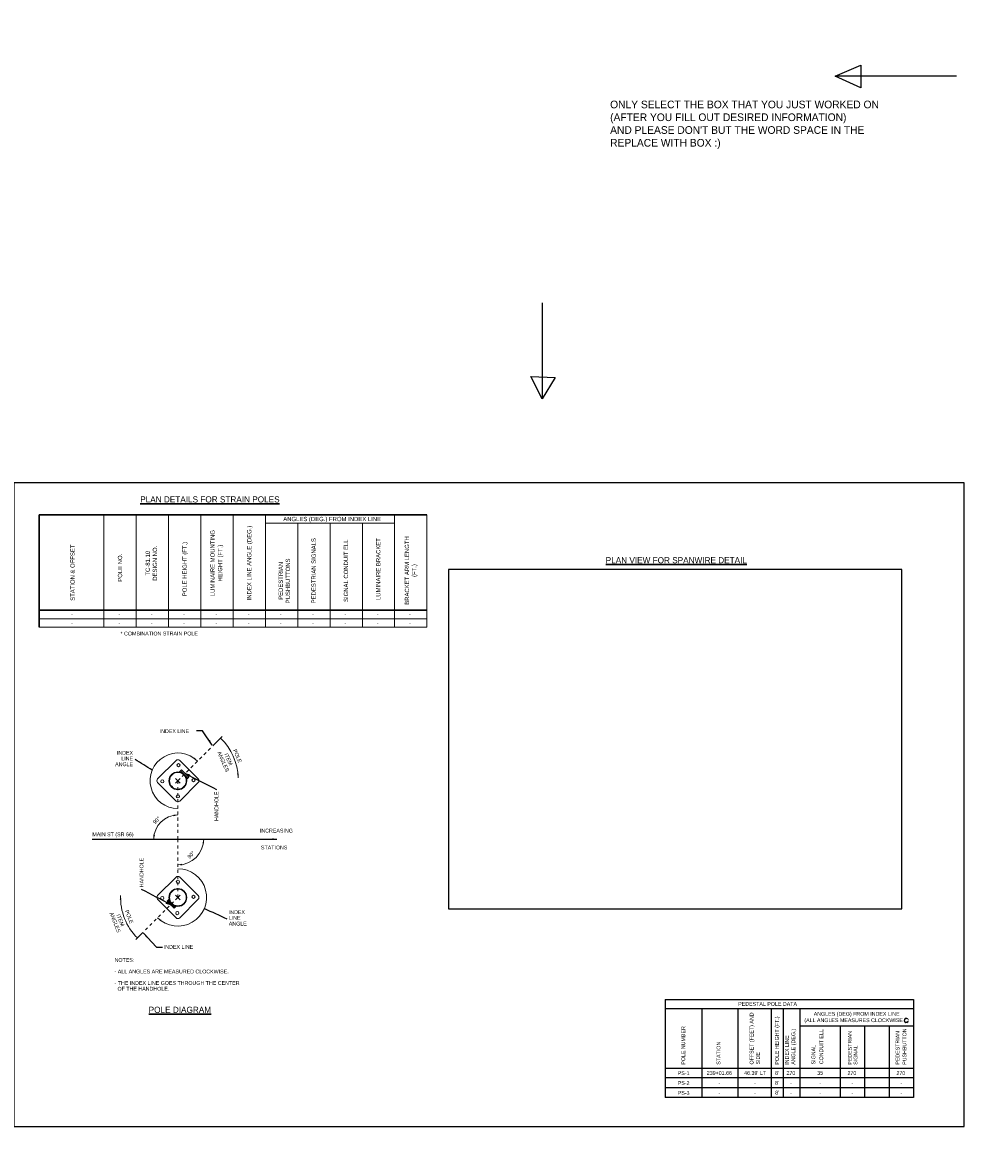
# Model space of a CAD drawing. Header units: feet. Extents: x -492 to 175132, y -198 to 327853.
# Tile 11 of 25: x 63 to 95, y -113 to -76. Entities that reach past the tile are written whole.
import ezdxf
from ezdxf.enums import TextEntityAlignment as Align

# ---------------------------------------------------------------- set-up
doc = ezdxf.new("R2010")
doc.units = ezdxf.units.FT
doc.header["$MEASUREMENT"] = 0
doc.linetypes.add('DGN Style 4', pattern=[0.027369, 0.013684, -0.006842, 0, -0.006842])
for name, color, linetype in [('BORDER', 7, 'Continuous'), ('SH_Data', 7, 'Continuous'), ('SH_Text', 9, 'Continuous'), ('ST_Text', 9, 'Continuous'), ('TEXT', 7, 'Continuous'), ('TEXT-DED', 10, 'Continuous')]:
    doc.layers.add(name, color=color, linetype=linetype)
for name, color, linetype, plot in [('COLUMNS', 6, 'Continuous', False), ('SURVEY NOTES', 10, 'Continuous', False), ('VIEWPORT', 232, 'Continuous', False)]:
    doc.layers.add(name, color=color, linetype=linetype, plot=plot)
doc.styles.add('Slanted Normal (0.14) Font 31', font='ISO_FONTRIGHT.shx', dxfattribs={"height": 0.14})
doc.styles.add('Slanted-Normal', font='font31.shx', dxfattribs={"height": 0.14})
doc.styles.add('Slanted-Normal LS 0.50', font='ISO_FONTRIGHT.shx', dxfattribs={"height": 0.14})
doc.styles.get("Standard").update_dxf_attribs({"font": 'font31.shx'})
doc.styles.add('Style-ISO_FONTRIGHT', font='ISO_FONTRIGHT.shx')
doc.dimstyles.new('COEC', dxfattribs={"dimscale": 13.9, "dimtxt": 0.18, "dimasz": 0.18, "dimexe": 0.18, "dimexo": 0.0625, "dimgap": 0.09, "dimtad": 1, "dimzin": 0, "dimdsep": 46, "dimtxsty": 'Standard', "dimcen": 0.09, "dimclrd": 256, "dimclre": 256, "dimclrt": 256, "dimaunit": 1, "dimadec": 4, "dimazin": 0, "dimtfac": 1, "dimtofl": 0, "dimtmove": 0, "dimatfit": 3, "dimfxl": 1, "dimtolj": 1, "dimtzin": 0, "dimlwd": -1, "dimlwe": -1, "dimarcsym": 0})
doc.dimstyles.new('Dec-0  Slanted', dxfattribs={"dimtxt": 0.14, "dimasz": 0.14, "dimexe": 0.07, "dimexo": 0.07, "dimgap": 0.07, "dimtad": 1, "dimdec": 0, "dimzin": 3, "dimdsep": 46, "dimtxsty": 'Slanted-Normal', "dimblk": 'Dim1', "dimcen": 0, "dimclrd": 95, "dimclre": 95, "dimclrt": 7, "dimaunit": 1, "dimadec": 5, "dimazin": 3, "dimtfac": 1, "dimtdec": 0, "dimtmove": 1, "dimatfit": 0, "dimldrblk": 'Dim1', "dimfxl": 1, "dimtolj": 1, "dimtzin": 0, "dimlwd": -1, "dimlwe": -1, "dimarcsym": 0})
doc.dimstyles.get("Standard").update_dxf_attribs({"dimtxt": 0.18, "dimasz": 0.18, "dimexe": 0.18, "dimexo": 0.0625, "dimgap": 0.09, "dimtad": 0, "dimtih": 1, "dimtoh": 1, "dimdec": 4, "dimzin": 0, "dimdsep": 46, "dimtxsty": 'Standard', "dimcen": 0.09, "dimadec": 0, "dimazin": 0, "dimtfac": 1, "dimtdec": 4, "dimtofl": 0, "dimtmove": 0, "dimatfit": 3, "dimfxl": 1, "dimtolj": 1, "dimtzin": 0, "dimarcsym": 0})

# ---------------------------------------------------------------- blocks, each defined once
blk = doc.blocks.new('*D1099')
at = {"layer": 'Defpoints', "color": 0, "transparency": 16777216}
for p in [(87.402, -118.52), (88.583, -118.52), (90.066, -118.52), (88.265, -119.072), (88.583, -121.396)]:
    blk.add_point(p, dxfattribs=at)
at = {"layer": 'TEXT-DED', "color": 0, "lineweight": -2, "transparency": 16777216}
blk.add_arc((88.583, -118.52), 0.636, 191.2725, 258.7275, dxfattribs=at)
at = {"layer": 'TEXT-DED', "color": 0, "transparency": 16777216}
for points in [[(87.938, -118.647), (87.979, -118.643), (87.946, -118.52)], [(88.46, -119.124), (88.456, -119.165), (88.583, -119.157)]]:
    blk.add_solid(points, dxfattribs=at)
blk = doc.blocks.new('*U1394')
at = {"layer": 'SH_Text', "color": 9, "linetype": 'Continuous', "lineweight": 0}
blk.add_arc((1.61, 0.629), 1.87, 178.0146, 225.0022, dxfattribs=at)
at = {"layer": 'SH_Text', "color": 4, "linetype": 'Continuous', "lineweight": 0, "extrusion": (0, 0, -1)}
blk.add_solid([(0.287, 0.554), (0.26, 0.694), (0.231, 0.554)], dxfattribs=at)
blk = doc.blocks.new('*U1393')
at = {"layer": 'SH_Text', "color": 9, "linetype": 'Continuous', "lineweight": 0}
blk.add_line((0.379, -0.486), (0.146, -0.718), dxfattribs=at)
at = {"layer": 'SH_Text', "color": 4, "linetype": 'Continuous', "lineweight": 0}
blk.add_blockref('*U1394', (-0.092, 0.025), dxfattribs=at)
blk = doc.blocks.new('Dim1')
h = blk.add_hatch(color=4)
h.dxf.hatch_style = 1
h.paths.add_polyline_path([(0, 0), (-1, -0.2), (-1, 0.2)])
at = {"color": 4}
blk.add_lwpolyline([(0, 0), (-1, -0.2), (-1, 0.2), (0, 0)], dxfattribs=at)
blk = doc.blocks.new('TerminatorDot')
at = {"color": 0, "linetype": 'ByBlock', "lineweight": -2}
blk.add_line((0, 0), (-1, 0), dxfattribs=at)
at = {"color": 0, "linetype": 'ByBlock', "lineweight": -2, "const_width": 0.5}
blk.add_lwpolyline([(-0.0625, 0, 1), (0.0625, 0, 1)], format="xyb", close=True, dxfattribs=at)

msp = doc.modelspace()

# ---------------------------------------------------------------- hatches: boundary and pattern name
at = {"layer": 'SH_Text', "linetype": 'Continuous', "lineweight": 0}
h = msp.add_hatch(color=1, dxfattribs=at)
edge = h.paths.add_edge_path()
edge.add_arc((67.65298, -100.68809), 0.02083, 0, 360)
h = msp.add_hatch(color=1, dxfattribs=at)
edge = h.paths.add_edge_path()
edge.add_arc((69.35601, -105.20097), 0.02083, 0, 360)

# ---------------------------------------------------------------- linework, layer by layer
at = {"layer": 'SH_Data', "color": 2, "linetype": 'DGN Style 4', "lineweight": 0}
for p, q in [((68.49043, -101.03496), (69.58001, -99.94529)), ((68.49043, -102.93871), (68.49043, -101.03496)), ((68.49043, -104.84246), (68.49043, -102.93871)), ((68.49043, -104.84246), (67.40085, -105.93212))]:
    msp.add_line(p, q, dxfattribs=at)
at = {"layer": 'SH_Data', "color": 2, "linetype": 'Continuous', "lineweight": 0}
for p, q in [((68.43151, -100.37196), (67.82743, -100.97604)), ((69.15343, -100.97604), (68.54935, -100.37196)), ((68.60826, -100.68146), (68.54185, -100.74787)), ((68.81451, -100.94662), (68.57885, -100.71087)), ((68.84401, -100.91712), (68.60826, -100.68146)), ((68.43151, -101.69787), (67.82743, -101.09387)), ((69.15343, -101.09387), (68.54935, -101.69787)), ((68.84401, -100.91712), (68.77751, -100.98362)), ((67.82743, -104.78354), (68.43151, -104.17954)), ((68.54935, -104.17954), (69.15343, -104.78354)), ((67.82743, -104.90137), (68.43151, -105.50546)), ((68.13685, -104.96029), (68.20335, -104.89379)), ((68.13685, -104.96029), (68.3726, -105.19596)), ((68.16635, -104.93079), (68.40201, -105.16654)), ((68.3726, -105.19596), (68.43901, -105.12954)), ((68.54935, -105.50546), (69.15343, -104.90137))]:
    msp.add_line(p, q, dxfattribs=at)
at = {"layer": 'SH_Data', "lineweight": 30}
for p, q in [((68.49043, -101.03496), (68.41386, -100.95838)), ((68.49043, -101.03496), (68.41386, -101.11153)), ((68.567, -100.95838), (68.49043, -101.03496)), ((68.567, -101.11153), (68.49043, -101.03496)), ((68.49043, -104.84246), (68.41386, -104.76588)), ((68.567, -104.76588), (68.49043, -104.84246)), ((68.49043, -104.84246), (68.41386, -104.91903)), ((68.567, -104.91903), (68.49043, -104.84246))]:
    msp.add_line(p, q, dxfattribs=at)
at = {"layer": 'SH_Data', "color": 7, "linetype": 'Continuous', "ltscale": 0.2}
msp.add_line((65.68941, -102.93871), (71.7166, -102.93871), dxfattribs=at)
at = {"layer": 'SH_Data', "color": 3}
for p, q in [((84.38766, -108.17296), (92.48741, -108.17296)), ((84.38766, -108.17296), (84.38766, -111.37316)), ((92.48741, -108.17296), (92.48741, -111.37316)), ((84.38766, -108.47083), (92.48741, -108.47083)), ((85.58099, -108.47083), (85.58099, -111.37316)), ((86.75494, -108.47083), (86.75494, -111.37316)), ((87.84204, -108.47083), (87.84204, -111.37316)), ((88.23357, -108.47083), (88.23357, -111.37316)), ((88.77509, -108.47083), (88.77509, -111.37316)), ((88.77509, -109.02716), (92.48741, -109.02716)), ((90.09253, -109.02716), (90.09253, -111.37316)), ((90.89083, -109.02716), (90.89083, -111.37316)), ((91.68913, -109.02716), (91.68913, -111.37316)), ((84.38766, -110.40714), (92.48741, -110.40714))]:
    msp.add_line(p, q, dxfattribs=at)
msp.add_lwpolyline([(92.48741, -111.37316), (87.75777, -111.37316), (84.38766, -111.37316)], dxfattribs=at)
at = {"layer": 'SH_Data', "color": 2, "linetype": 'Continuous', "lineweight": 0}
for centre, radius in [((68.49047, -101.03501), 0.29167), ((68.49047, -101.03501), 0.27175), ((68.51062, -100.52496), 0.05208), ((67.98041, -101.05517), 0.05208), ((69.00053, -101.01474), 0.05208), ((68.49043, -101.54308), 0.05208), ((68.49043, -104.33665), 0.05208), ((68.49039, -104.8424), 0.29167), ((68.49039, -104.8424), 0.27175), ((69.00045, -104.82225), 0.05208), ((67.98033, -104.86267), 0.05208), ((68.47024, -105.35246), 0.05208)]:
    msp.add_circle(centre, radius, dxfattribs=at)
for centre, start, end in [((68.49047, -100.43086), 45, 135), ((67.88638, -101.03496), 135, 225), ((69.09456, -101.03496), 315, 45), ((68.49047, -101.63905), 225, 315), ((68.49039, -104.23837), 45, 135), ((67.8863, -104.84246), 135, 225), ((69.09448, -104.84246), 315, 45), ((68.49039, -105.44655), 225, 315)]:
    msp.add_arc(centre, 0.0833, start, end, dxfattribs=at)
at = {"layer": 'SH_Data', "lineweight": 30}
msp.add_point((68.49043, -104.84246), dxfattribs=at)
at = {"layer": 'SH_Text', "color": 9, "linetype": 'Continuous', "lineweight": 0}
msp.add_line((69.62951, -99.89579), (69.9341, -99.59117), dxfattribs=at)
for centre, radius, start, end in [((68.49043, -101.03496), 1.97174, 2.694296, 45.002191), ((68.49043, -101.03496), 0.90644, 45.002191, 270), ((68.49043, -102.93871), 0.78681, 90, 180), ((68.49043, -102.93871), 0.84138, 270, 0), ((68.49043, -104.84246), 0.9369, 225.002191, 90)]:
    msp.add_arc(centre, radius, start, end, dxfattribs=at)
at = {"layer": 'SH_Text', "color": 4, "linetype": 'Continuous', "lineweight": 0}
for points in [[(69.04322, -100.28166), (69.13136, -100.39398), (69.0068, -100.3242)], [(70.47635, -100.80044), (70.45999, -100.94227), (70.42054, -100.80506)], [(69.29226, -103.07589), (69.33181, -102.93871), (69.34807, -103.08055)], [(71.57629, -102.91231), (71.7166, -102.93871), (71.57693, -102.96831)], [(68.63227, -103.79635), (68.49043, -103.78009), (68.62761, -103.74054)]]:
    msp.add_solid(points, dxfattribs=at)
at = {"layer": 'SH_Text', "color": 4, "linetype": 'Continuous', "lineweight": 0, "extrusion": (0, 0, -1)}
for points in [[(-68.34849, -102.13646), (-68.49043, -102.15189), (-68.35348, -102.19224)], [(-67.74396, -102.80175), (-67.70362, -102.93871), (-67.68818, -102.79677)], [(-67.91582, -105.61751), (-67.82797, -105.50497), (-67.95235, -105.57506)]]:
    msp.add_solid(points, dxfattribs=at)
at = {"layer": 'ST_Text', "linetype": 'Continuous', "lineweight": 30}
for p, q in [((63.96648, -92.35437), (69.23707, -92.35437)), ((63.96648, -92.35437), (63.96648, -96.02732)), ((69.23707, -92.35437), (75.55766, -92.35437)), ((75.55766, -92.35437), (76.60766, -92.35437)), ((63.96648, -95.46732), (69.23707, -95.46732)), ((69.23707, -95.46732), (75.55766, -95.46732)), ((75.55766, -95.46732), (76.60766, -95.46732))]:
    msp.add_line(p, q, dxfattribs=at)
at = {"layer": 'ST_Text', "linetype": 'Continuous', "lineweight": 0}
for p, q in [((66.07471, -92.35437), (66.07471, -96.02732)), ((67.12883, -92.35437), (67.12883, -96.02732)), ((68.18295, -92.35437), (68.18295, -96.02732)), ((69.23707, -92.35437), (69.23707, -96.02732)), ((70.29119, -92.35437), (70.29119, -96.02732)), ((71.3453, -92.35437), (71.3453, -96.02732)), ((71.3453, -92.63438), (75.55766, -92.63438)), ((72.39942, -92.63438), (72.39942, -96.02732)), ((73.45354, -92.63438), (73.45354, -96.02732)), ((74.50766, -92.63438), (74.50766, -96.02732)), ((75.55766, -92.35437), (75.55766, -96.02732)), ((76.60766, -92.35437), (76.60766, -96.02732)), ((63.96648, -95.74732), (69.23707, -95.74732)), ((69.23707, -95.74732), (75.55766, -95.74732)), ((75.55766, -95.74732), (76.60766, -95.74732)), ((63.96648, -96.02732), (69.23707, -96.02732)), ((69.23707, -96.02732), (75.55766, -96.02732)), ((75.55766, -96.02732), (76.60766, -96.02732))]:
    msp.add_line(p, q, dxfattribs=at)
at = {"layer": 'SURVEY NOTES', "flags": 128}
for points in [[(93.8893, -78.04836), (89.92935, -78.04836), (90.771, -77.68483), (90.771, -78.42571), (89.92935, -78.04836)], [(80.37219, -85.44531), (80.37219, -88.5782), (80.00503, -87.84437), (80.79584, -87.8726), (80.37219, -88.5782)]]:
    msp.add_lwpolyline(points, dxfattribs=at)
at = {"layer": 'TEXT-DED', "const_width": 0.01}
msp.add_lwpolyline([(92.28643, -108.77612), (92.29333, -108.80924), (92.26434, -108.812)], dxfattribs=at)
at = {"layer": 'TEXT-DED'}
for points in [[(91.74929, -110.72915), (87.75777, -110.72915), (84.38766, -110.72915)], [(92.48741, -110.72915), (87.75777, -110.72915), (84.38766, -110.72915)], [(91.74929, -111.05116), (87.75777, -111.05116), (84.38766, -111.05116)], [(92.48741, -111.05116), (87.75777, -111.05116), (84.38766, -111.05116)], [(91.74929, -111.37316), (87.75777, -111.37316), (84.38766, -111.37316)]]:
    msp.add_lwpolyline(points, dxfattribs=at)
msp.add_arc((92.24618, -108.85331), 0.06455, 43.067894, 337.333471, dxfattribs=at)
at = {"layer": 'VIEWPORT'}
msp.add_lwpolyline([(77.31717, -105.21746), (92.10219, -105.21746), (92.10219, -94.14144), (77.31717, -94.14144)], close=True, dxfattribs=at)

# ---------------------------------------------------------------- block references
at = {"layer": 'SH_Text', "color": 4, "linetype": 'Continuous', "lineweight": 0}
msp.add_blockref('*U1393', (66.97254, -105.49604), dxfattribs=at)

# ---------------------------------------------------------------- texts
at = {"layer": 'SH_Text', "lineweight": 30, "style": 'Style-ISO_FONTRIGHT'}
for s, p in [('%%UPLAN DETAILS FOR STRAIN POLES', (67.26073, -91.75437)), ('%%UPLAN VIEW FOR SPANWIRE DETAIL', (82.44605, -93.73899))]:
    msp.add_text(s, height=0.2, dxfattribs=at).set_placement(p, align=Align.TOP_LEFT)
at = {"layer": 'SH_Text', "style": 'Slanted-Normal LS 0.50'}
for p in [(67.8967, -99.41589), (68.03087, -106.45721)]:
    msp.add_text('INDEX LINE', height=0.125, dxfattribs=at).set_placement(p, align=Align.MIDDLE_LEFT)
at = {"layer": 'SH_Text', "color": 7, "linetype": 'Continuous', "style": 'Slanted-Normal LS 0.50'}
for s, rotation, p in [('POLE', 293.848244, (70.43341, -100.22426)), ('90°', 45, (67.79462, -102.3238)), ('90°', 45, (68.92152, -103.45094))]:
    msp.add_text(s, height=0.125, rotation=rotation, dxfattribs=at).set_placement(p, align=Align.MIDDLE_CENTER)
at = {"layer": 'SH_Text', "style": 'Slanted-Normal LS 0.50'}
for s, p in [('INCREASING', (71.16609, -102.72505)), ('MAIN ST (SR 66)', (65.70117, -102.84583)), ('STATIONS', (71.19934, -103.27447))]:
    msp.add_text(s, height=0.125, dxfattribs=at).set_placement(p)
at = {"layer": 'SH_Text', "char_height": 0.125, "line_spacing_factor": 0.9, "style": 'Slanted-Normal LS 0.50', "bg_fill": 3, "box_fill_scale": 1.25, "bg_fill_color": 7, "bg_fill_transparency": 0}
for insert, attachment_point in [((67.02725, -100.05871), 3), ((70.15171, -105.25815), 1)]:
    msp.add_mtext('INDEX \\PLINE \\PANGLE', dxfattribs=dict(at, insert=insert, attachment_point=attachment_point))
at = {"layer": 'SH_Text', "char_height": 0.125, "rotation": 90, "line_spacing_factor": 0.9, "style": 'Slanted-Normal LS 0.50', "bg_fill": 3, "box_fill_scale": 1.25, "bg_fill_color": 7, "bg_fill_transparency": 0}
for insert, attachment_point in [((69.68338, -101.38754), 3), ((67.30435, -104.51005), 4)]:
    msp.add_mtext('HANDHOLE', dxfattribs=dict(at, insert=insert, attachment_point=attachment_point))
at = {"layer": 'SH_Text', "linetype": 'Continuous', "insert": (66.42454, -106.82068), "char_height": 0.125, "attachment_point": 1, "line_spacing_factor": 0.9, "style": 'Slanted-Normal LS 0.50', "bg_fill": 3, "box_fill_scale": 1.25, "bg_fill_color": 7, "bg_fill_transparency": 0}
msp.add_mtext('NOTES:\\P\\P- ALL ANGLES ARE MEASURED CLOCKWISE.\\P\\P- THE INDEX LINE GOES THROUGH THE CENTER\\P  OF THE HANDHOLE.', dxfattribs=at)
at = {"layer": 'SH_Text', "linetype": 'Continuous', "lineweight": 30, "insert": (67.53788, -108.20303), "char_height": 0.2, "attachment_point": 1, "line_spacing_factor": 0.61604, "style": 'Slanted Normal (0.14) Font 31'}
msp.add_mtext('\\P\\LPOLE DIAGRAM', dxfattribs=at)
at = {"layer": 'ST_Text', "style": 'Style-ISO_FONTRIGHT'}
for s, p in [('ANGLES (DEG.) FROM INDEX LINE', (73.52189, -92.49438)), ('-', (71.84529, -95.60732)), ('-', (72.8994, -95.60732)), ('-', (75.00764, -95.60732)), ('-', (76.05764, -95.60732))]:
    msp.add_text(s, height=0.14, dxfattribs=at).set_placement(p, align=Align.MIDDLE_CENTER)
for s, p in [('INDEX LINE ANGLE (DEG.)', (70.81671, -93.93064)), ('STATION & OFFSET', (65.05273, -94.24575)), ('POLE HEIGHT (FT.)', (68.71001, -94.12669)), ('PEDESTRIAN SIGNALS', (72.91825, -94.18066)), ('SIGNAL CONDUIT ELL', (73.97236, -94.18066)), ('LUMINAIRE BRACKET', (75.02648, -94.12667)), ('POLE NO.', (66.60177, -94.0851))]:
    msp.add_text(s, height=0.14, rotation=90, dxfattribs=at).set_placement(p, align=Align.MIDDLE_CENTER)
at = {"layer": 'ST_Text', "insert": (69.76413, -93.93418), "char_height": 0.14, "attachment_point": 5, "rotation": 90, "line_spacing_factor": 1.05, "style": 'Style-ISO_FONTRIGHT'}
msp.add_mtext('LUMINAIRE MOUNTING\\PHEIGHT (FT.)', dxfattribs=at)
at = {"layer": 'ST_Text', "char_height": 0.14, "attachment_point": 2, "rotation": 90, "style": 'Style-ISO_FONTRIGHT'}
for s, insert, width in [('TC-81.10\\PDESIGN NO.', (67.43681, -93.93821), 1.3366162), ('BRACKET ARM LENGTH (FT.)', (75.89273, -94.17502), 2.352987), ('PEDESTRIAN PUSHBUTTONS', (71.77543, -94.51387), 0.14)]:
    msp.add_mtext(s, dxfattribs=dict(at, insert=insert, width=width))
at = {"layer": 'SURVEY NOTES', "insert": (82.59069, -78.84391), "char_height": 0.25, "attachment_point": 1}
msp.add_mtext_dynamic_manual_height_columns("ONLY SELECT THE BOX THAT YOU JUST WORKED ON (AFTER YOU FILL OUT DESIRED INFORMATION)\\PAND PLEASE DON'T BUT THE WORD SPACE IN THE REPLACE WITH BOX :)", width=9.2650126, gutter_width=12.5, heights=[0], dxfattribs=at)
at = {"layer": 'TEXT', "style": 'Style-ISO_FONTRIGHT'}
for p in [(65.03564, -95.60732), (66.58293, -95.60732), (67.63705, -95.60732), (68.69117, -95.60732), (69.74529, -95.60732), (70.7994, -95.60732), (73.95352, -95.60732), (65.03564, -95.88732), (66.58293, -95.88732), (67.63705, -95.88732), (68.69117, -95.88732), (69.74529, -95.88732), (70.7994, -95.88732), (71.84529, -95.88732), (72.8994, -95.88732), (73.95352, -95.88732), (75.00764, -95.88732), (76.05764, -95.88732)]:
    msp.add_text('-', height=0.125, dxfattribs=at).set_placement(p, align=Align.MIDDLE_CENTER)
msp.add_text('* COMBINATION STRAIN POLE', height=0.125, dxfattribs=at).set_placement((66.6189, -96.23187), align=Align.MIDDLE_LEFT)
at = {"layer": 'TEXT-DED', "style": 'Slanted-Normal'}
for s, p in [('239+01.66', (86.15413, -110.56815)), ("46.39' LT", (87.3189, -110.56815)), ("8'", (88.0378, -110.56815)), ('270', (88.48745, -110.56815)), ('35', (89.44144, -110.56815)), ('-', (86.15413, -110.89015)), ('-', (87.3189, -110.89015)), ("8'", (88.0378, -110.89015)), ('-', (88.48745, -110.89015)), ('-', (89.44144, -110.89015)), ('-', (90.49168, -110.89015)), ('-', (92.08827, -110.89015)), ('-', (86.15413, -111.21216)), ('-', (87.3189, -111.21216)), ("8'", (88.0378, -111.21216)), ('-', (88.48745, -111.21216)), ('-', (89.44144, -111.21216)), ('-', (90.49168, -111.21216)), ('-', (92.08827, -111.21216))]:
    msp.add_text(s, height=0.125, dxfattribs=at).set_placement(p, align=Align.MIDDLE_CENTER)
at = {"layer": 'TEXT-DED', "char_height": 0.125, "attachment_point": 1, "style": 'Slanted-Normal'}
for s, insert, width in [('PEDESTAL POLE DATA', (86.76782, -108.25501), 4.7594813), ('\\pxqc;ANGLES (DEG) FROM INDEX LINE\\P(ALL ANGLES MEASURES CLOCKWISE   )', (88.25306, -108.57661), 4.7594813), ('\\pxqc;PS-1', (84.75991, -110.51183), 0.4552158), ('\\pxqc;PS-2', (84.75991, -110.83384), 0.4552158), ('\\pxqc;PS-3', (84.75991, -111.15584), 0.4552158)]:
    msp.add_mtext(s, dxfattribs=dict(at, insert=insert, width=width))
at = {"layer": 'TEXT-DED', "char_height": 0.125, "attachment_point": 1, "rotation": 90, "style": 'Slanted-Normal'}
for s, insert, width in [('OFFSET (FEET) AND SIDE', (87.14233, -110.292), 1.7512762), ('POLE NUMBER', (84.91382, -110.2993), 1.7512762), ('{\\W0.9;POLE HEIGHT (FT.)}', (87.96844, -110.2993), 2.028002), ('INDEX LINE\\PANGLE (DEG.)', (88.29468, -110.2993), 1.9596012), ('CONDUIT ELL', (89.41619, -110.28239), 1.1977375), ('PEDESTRIAN', (90.34755, -110.30102), 1.7034835), ('{\\W0.9;PEDESTRIAN}', (91.90438, -110.29704), 1.7034835), ('{\\W0.9;PUSHBUTTON}', (92.12862, -110.30102), 1.7034835), ('STATION', (86.06143, -110.2993), 1.7512762), ('SIGNAL', (89.15818, -110.2886), 1.7034835), ('SIGNAL', (90.53202, -110.30102), 1.7034835)]:
    msp.add_mtext(s, dxfattribs=dict(at, insert=insert, width=width))
at = {"layer": 'TEXT-DED', "char_height": 0.125, "attachment_point": 5, "style": 'Slanted-Normal'}
for insert in [(90.4773, -110.57442), (92.0739, -110.57442)]:
    msp.add_mtext_dynamic_manual_height_columns('{\\W0.9;270}', width=1.4285832, gutter_width=12.5, heights=[0], dxfattribs=dict(at, insert=insert))

# ---------------------------------------------------------------- dimensions: what is measured, and where the dimension line sits
at = {"layer": 'TEXT-DED'}
dim = msp.add_angular_dim_2l(base=(88.26454, -119.07157), line1=((88.58273, -121.39636), (88.58273, -118.52045)), line2=((90.06555, -118.52045), (87.40177, -118.52045)), text=' ', dimstyle='Standard', override={"dimscale": 1, "dimasz": 0.125, "dimlfac": 1}, dxfattribs=at)
dim.commit()
dim.dimension.update_dxf_attribs({"geometry": '*D1099', "text_midpoint": (146.60877, -21.78386)})

# ---------------------------------------------------------------- leaders
at = {"layer": 'BORDER'}
for points in [[(69.61222, -99.87051), (69.29455, -99.40229), (69.0997, -99.40229)], [(67.35291, -105.9962), (67.79712, -106.46442), (67.99197, -106.46442)]]:
    msp.add_leader(points, dimstyle='COEC', override={"dimscale": 1}, dxfattribs=at)

# ---------------------------------------------------------------- next in the draw order: texts
at = {"layer": 'SH_Text', "color": 7, "linetype": 'Continuous', "insert": (66.52743, -105.61926), "char_height": 0.125, "attachment_point": 5, "rotation": 291.508374, "line_spacing_factor": 0.9, "style": 'Slanted-Normal LS 0.50', "bg_fill": 3, "box_fill_scale": 1.25, "bg_fill_color": 7, "bg_fill_transparency": 0}
msp.add_mtext('ITEM\\PANGLES', dxfattribs=at)

# ---------------------------------------------------------------- next in the draw order: leaders
at = {"layer": 'SH_Text', "color": 9, "linetype": 'Continuous', "lineweight": 0, "path_type": 1}
for points, override in [([(67.65298, -100.68809), (67.09725, -100.33871)], {"dimscale": 1, "dimasz": 0.056, "dimtad": 0, "dimclrd": 0, "dimldrblk": 'TerminatorDot', "dimlwd": 65534}), ([(68.72614, -100.79929), (69.75338, -101.31754)], {"dimscale": 1, "dimtad": 0, "dimclrd": 0, "dimlwd": 65534}), ([(68.25475, -105.07815), (67.30435, -104.58005)], {"dimscale": 1, "dimtad": 0, "dimclrd": 0, "dimlwd": 65534}), ([(69.35601, -105.20097), (70.08171, -105.53815)], {"dimscale": 1, "dimasz": 0.056, "dimtad": 0, "dimclrd": 0, "dimldrblk": 'TerminatorDot', "dimlwd": 65534})]:
    msp.add_leader(points, dimstyle='Dec-0  Slanted', override=override, dxfattribs=at)

# ---------------------------------------------------------------- next in the draw order: texts
at = {"layer": 'SH_Text', "color": 7, "linetype": 'Continuous', "style": 'Slanted-Normal LS 0.50'}
msp.add_text('POLE', height=0.125, rotation=291.508374, dxfattribs=at).set_placement((66.89993, -105.47059), align=Align.MIDDLE_CENTER)
at = {"layer": 'SH_Text', "color": 7, "linetype": 'Continuous', "insert": (70.05526, -100.3723), "char_height": 0.125, "attachment_point": 5, "rotation": 293.848244, "line_spacing_factor": 0.9, "style": 'Slanted-Normal LS 0.50', "bg_fill": 3, "box_fill_scale": 1.25, "bg_fill_color": 7, "bg_fill_transparency": 0}
msp.add_mtext('ITEM\\PANGLES', dxfattribs=at)

# ---------------------------------------------------------------- next in the draw order: linework, layer by layer
at = {"layer": 'COLUMNS', "flags": 128}
msp.add_lwpolyline([(63.13569, -91.31895), (63.13569, -112.31895), (94.13569, -112.31895), (94.13569, -91.31895)], close=True, dxfattribs=at)

doc.saveas('drawing.dxf')
